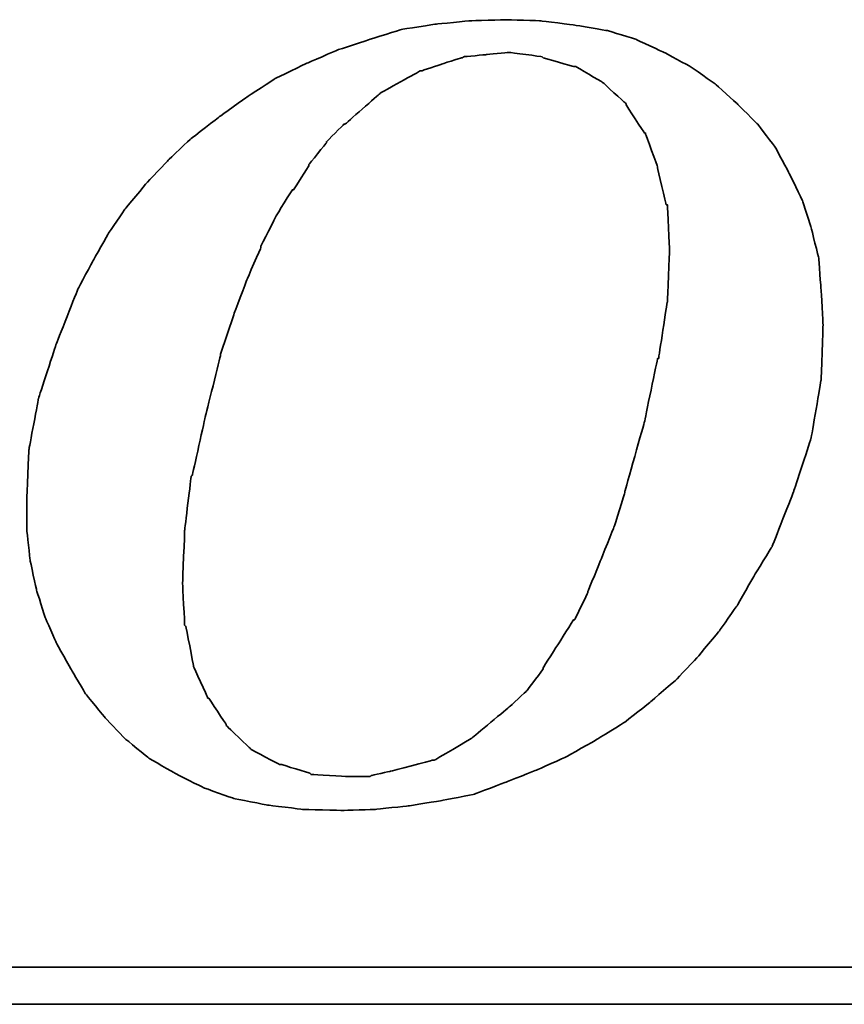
# Model space of a CAD drawing. Extents: x 473 to 1084, y -122 to 208.
# Tile 45 of 50: x 1033.38 to 1035.74, y -66.79 to -63.98. Entities that reach past the tile are written whole.
import ezdxf

# ---------------------------------------------------------------- set-up
doc = ezdxf.new("R2010")
doc.units = 0
doc.header["$MEASUREMENT"] = 0
doc.layers.add('DIM', color=4, linetype='CONTINUOUS')
doc.layers.add('layer 1', color=7, linetype='CONTINUOUS')

# ---------------------------------------------------------------- blocks, each defined once
blk = doc.blocks.new('TBI MOTION logo(完整正式版)')
at = {"layer": 'layer 1', "color": 22, "lineweight": 35}
for points, knots in [([(35.79625, -6.98375), (35.79625, -6.98375), (36.23125, -7.43875), (36.23125, -7.43875), (36.23125, -7.43875), (36.23125, -7.43875), (36.75625, -7.87125), (36.75625, -7.87125), (36.75625, -7.87125), (36.75625, -7.87125), (37.33125, -8.20375), (37.33125, -8.20375), (37.33125, -8.20375), (37.33125, -8.20375), (37.95625, -8.51875), (37.95625, -8.51875), (37.95625, -8.51875), (37.95625, -8.51875), (38.62625, -8.75875), (38.62625, -8.75875), (38.62625, -8.75875), (38.62625, -8.75875), (39.37125, -8.90375), (39.37125, -8.90375), (39.37125, -8.90375), (39.37125, -8.90375), (40.14125, -8.99875), (40.14125, -8.99875), (40.14125, -8.99875), (40.14125, -8.99875), (41.02625, -9.02375), (41.02625, -9.02375), (41.02625, -9.02375), (41.02625, -9.02375), (41.74625, -8.99875), (41.74625, -8.99875), (41.74625, -8.99875), (41.74625, -8.99875), (42.46625, -8.92375), (42.46625, -8.92375), (42.46625, -8.92375), (42.46625, -8.92375), (43.21125, -8.80625), (43.21125, -8.80625), (43.21125, -8.80625), (43.21125, -8.80625), (43.93125, -8.66375), (43.93125, -8.66375), (43.93125, -8.66375), (43.93125, -8.66375), (44.62625, -8.39875), (44.62625, -8.39875), (44.62625, -8.39875), (44.62625, -8.39875), (45.29625, -8.13375), (45.29625, -8.13375), (45.29625, -8.13375), (45.29625, -8.13375), (45.94625, -7.84375), (45.94625, -7.84375), (45.94625, -7.84375), (45.94625, -7.84375), (46.61625, -7.46375), (46.61625, -7.46375), (46.61625, -7.46375), (46.61625, -7.46375), (47.24125, -7.07875), (47.24125, -7.07875), (47.24125, -7.07875), (47.24125, -7.07875), (47.81625, -6.62375), (47.81625, -6.62375), (47.81625, -6.62375), (47.81625, -6.62375), (48.36875, -6.14375), (48.36875, -6.14375), (48.36875, -6.14375), (48.36875, -6.14375), (48.84625, -5.64125), (48.84625, -5.64125), (48.84625, -5.64125), (48.84625, -5.64125), (49.32625, -5.06375), (49.32625, -5.06375), (49.32625, -5.06375), (49.32625, -5.06375), (49.71125, -4.51374), (49.71125, -4.51374), (49.71125, -4.51374), (49.71125, -4.51374), (50.09625, -3.83874), (50.09625, -3.83874), (50.09625, -3.83874), (50.09625, -3.83874), (50.48125, -3.21374), (50.48125, -3.21374), (50.48125, -3.21374), (50.48125, -3.21374), (50.96125, -1.99125), (50.96125, -1.99125), (50.96125, -1.99125), (50.96125, -1.99125), (51.34375, -0.81875), (51.34375, -0.81875), (51.34375, -0.81875), (51.34375, -0.81875), (51.56125, 0.45624), (51.56125, 0.45624), (51.56125, 0.45624), (51.56125, 0.45624), (51.60625, 1.67624), (51.60625, 1.67624), (51.60625, 1.67624), (51.60625, 1.67624), (51.56125, 2.44625), (51.56125, 2.44625), (51.56125, 2.44625), (51.56125, 2.44625), (51.51125, 3.14125), (51.51125, 3.14125), (51.51125, 3.14125), (51.51125, 3.14125), (51.34375, 3.81125), (51.34375, 3.81125), (51.34375, 3.81125), (51.34375, 3.81125), (51.15125, 4.41125), (51.15125, 4.41125), (51.15125, 4.41125), (51.15125, 4.41125), (50.86125, 5.01125), (50.86125, 5.01125), (50.86125, 5.01125), (50.86125, 5.01125), (50.55125, 5.58875), (50.55125, 5.58875), (50.55125, 5.58875), (50.55125, 5.58875), (50.16625, 6.09125), (50.16625, 6.09125), (50.16625, 6.09125), (50.16625, 6.09125), (49.71125, 6.54875), (49.71125, 6.54875), (49.71125, 6.54875), (49.71125, 6.54875), (49.23125, 6.98125), (49.23125, 6.98125), (49.23125, 6.98125), (49.23125, 6.98125), (48.67875, 7.36625), (48.67875, 7.36625), (48.67875, 7.36625), (48.67875, 7.36625), (48.10375, 7.67625), (48.10375, 7.67625), (48.10375, 7.67625), (48.10375, 7.67625), (47.48125, 7.96375), (47.48125, 7.96375), (47.48125, 7.96375), (47.48125, 7.96375), (46.85625, 8.15625), (46.85625, 8.15625), (46.85625, 8.15625), (46.85625, 8.15625), (46.13625, 8.27624), (46.13625, 8.27624), (46.13625, 8.27624), (46.13625, 8.27624), (45.39125, 8.37125), (45.39125, 8.37125), (45.39125, 8.37125), (45.39125, 8.37125), (44.62625, 8.39624), (44.62625, 8.39624), (44.62625, 8.39624), (44.62625, 8.39624), (43.83625, 8.37125), (43.83625, 8.37125), (43.83625, 8.37125), (43.83625, 8.37125), (43.09125, 8.30125), (43.09125, 8.30125), (43.09125, 8.30125), (43.09125, 8.30125), (42.32125, 8.18125), (42.32125, 8.18125), (42.32125, 8.18125), (42.32125, 8.18125), (41.62875, 7.96375), (41.62875, 7.96375), (41.62875, 7.96375), (41.62875, 7.96375), (40.90625, 7.72625), (40.90625, 7.72625), (40.90625, 7.72625), (40.90625, 7.72625), (40.23624, 7.43625), (40.23624, 7.43625), (40.23624, 7.43625), (40.23624, 7.43625), (39.54124, 7.10125), (39.54124, 7.10125), (39.54124, 7.10125), (39.54124, 7.10125), (38.91625, 6.69125), (38.91625, 6.69125), (38.91625, 6.69125), (38.91625, 6.69125), (38.31625, 6.26125), (38.31625, 6.26125), (38.31625, 6.26125), (38.31625, 6.26125), (37.69125, 5.78125), (37.69125, 5.78125), (37.69125, 5.78125), (37.69125, 5.78125), (37.18625, 5.30125), (37.18625, 5.30125), (37.18625, 5.30125), (37.18625, 5.30125), (36.70625, 4.79624), (36.70625, 4.79624), (36.70625, 4.79624), (36.70625, 4.79624), (36.23125, 4.22125), (36.23125, 4.22125), (36.23125, 4.22125), (36.23125, 4.22125), (35.87124, 3.69375), (35.87124, 3.69375), (35.87124, 3.69375), (35.87124, 3.69375), (35.53125, 3.09125), (35.53125, 3.09125), (35.53125, 3.09125), (35.53125, 3.09125), (35.19875, 2.47125), (35.19875, 2.47125), (35.19875, 2.47125), (35.19875, 2.47125), (34.71625, 1.24625), (34.71625, 1.24625), (34.71625, 1.24625), (34.71625, 1.24625), (34.33125, 0.06874), (34.33125, 0.06874), (34.33125, 0.06874), (34.33125, 0.06874), (34.11625, -1.07875), (34.11625, -1.07875), (34.11625, -1.07875), (34.11625, -1.07875), (34.07125, -2.15875), (34.07125, -2.15875), (34.07125, -2.15875), (34.07125, -2.15875), (34.07125, -2.85375), (34.07125, -2.85375), (34.07125, -2.85375), (34.07125, -2.85375), (34.14125, -3.50375), (34.14125, -3.50375), (34.14125, -3.50375), (34.14125, -3.50375), (34.28625, -4.17375), (34.28625, -4.17375), (34.28625, -4.17375), (34.28625, -4.17375), (34.47625, -4.77624), (34.47625, -4.77624), (34.47625, -4.77624), (34.47625, -4.77624), (34.71625, -5.32625), (34.71625, -5.32625), (34.71625, -5.32625), (34.71625, -5.32625), (35.05375, -5.92875), (35.05375, -5.92875), (35.05375, -5.92875), (35.05375, -5.92875), (35.36375, -6.45375), (35.36375, -6.45375), (35.36375, -6.45375), (35.36375, -6.45375), (35.79625, -6.98375), (35.79625, -6.98375)], [0, 0, 0, 0, 0.01388889, 0.01388889, 0.01388889, 0.0138889, 0.02777778, 0.02777778, 0.02777778, 0.02777779, 0.04166667, 0.04166667, 0.04166667, 0.04166668, 0.05555556, 0.05555556, 0.05555556, 0.05555557, 0.06944444, 0.06944444, 0.06944444, 0.06944445, 0.08333333, 0.08333333, 0.08333333, 0.08333334, 0.09722222, 0.09722222, 0.09722222, 0.09722223, 0.11111111, 0.11111111, 0.11111111, 0.11111112, 0.125, 0.125, 0.125, 0.12500001, 0.13888889, 0.13888889, 0.13888889, 0.1388889, 0.15277778, 0.15277778, 0.15277778, 0.15277779, 0.16666667, 0.16666667, 0.16666667, 0.16666668, 0.18055556, 0.18055556, 0.18055556, 0.18055557, 0.19444444, 0.19444444, 0.19444444, 0.19444445, 0.20833333, 0.20833333, 0.20833333, 0.20833334, 0.22222222, 0.22222222, 0.22222222, 0.22222223, 0.23611111, 0.23611111, 0.23611111, 0.23611112, 0.25, 0.25, 0.25, 0.25000001, 0.26388889, 0.26388889, 0.26388889, 0.2638889, 0.27777778, 0.27777778, 0.27777778, 0.27777779, 0.29166667, 0.29166667, 0.29166667, 0.29166668, 0.30555556, 0.30555556, 0.30555556, 0.30555557, 0.31944444, 0.31944444, 0.31944444, 0.31944445, 0.33333333, 0.33333333, 0.33333333, 0.33333334, 0.34722222, 0.34722222, 0.34722222, 0.34722223, 0.36111111, 0.36111111, 0.36111111, 0.36111112, 0.375, 0.375, 0.375, 0.37500001, 0.38888889, 0.38888889, 0.38888889, 0.3888889, 0.40277778, 0.40277778, 0.40277778, 0.40277779, 0.41666667, 0.41666667, 0.41666667, 0.41666668, 0.43055556, 0.43055556, 0.43055556, 0.43055557, 0.44444444, 0.44444444, 0.44444444, 0.44444445, 0.45833333, 0.45833333, 0.45833333, 0.45833334, 0.47222222, 0.47222222, 0.47222222, 0.47222223, 0.48611111, 0.48611111, 0.48611111, 0.48611112, 0.5, 0.5, 0.5, 0.50000001, 0.51388889, 0.51388889, 0.51388889, 0.5138889, 0.52777778, 0.52777778, 0.52777778, 0.52777779, 0.54166667, 0.54166667, 0.54166667, 0.54166668, 0.55555556, 0.55555556, 0.55555556, 0.55555557, 0.56944444, 0.56944444, 0.56944444, 0.56944445, 0.58333333, 0.58333333, 0.58333333, 0.58333334, 0.59722222, 0.59722222, 0.59722222, 0.59722223, 0.61111111, 0.61111111, 0.61111111, 0.61111112, 0.625, 0.625, 0.625, 0.62500001, 0.63888889, 0.63888889, 0.63888889, 0.6388889, 0.65277778, 0.65277778, 0.65277778, 0.65277779, 0.66666667, 0.66666667, 0.66666667, 0.66666668, 0.68055556, 0.68055556, 0.68055556, 0.68055557, 0.69444444, 0.69444444, 0.69444444, 0.69444445, 0.70833333, 0.70833333, 0.70833333, 0.70833334, 0.72222222, 0.72222222, 0.72222222, 0.72222223, 0.73611111, 0.73611111, 0.73611111, 0.73611112, 0.75, 0.75, 0.75, 0.75000001, 0.76388889, 0.76388889, 0.76388889, 0.7638889, 0.77777778, 0.77777778, 0.77777778, 0.77777779, 0.79166667, 0.79166667, 0.79166667, 0.79166668, 0.80555556, 0.80555556, 0.80555556, 0.80555557, 0.81944444, 0.81944444, 0.81944444, 0.81944445, 0.83333333, 0.83333333, 0.83333333, 0.83333334, 0.84722222, 0.84722222, 0.84722222, 0.84722223, 0.86111111, 0.86111111, 0.86111111, 0.86111112, 0.875, 0.875, 0.875, 0.87500001, 0.88888889, 0.88888889, 0.88888889, 0.8888889, 0.90277778, 0.90277778, 0.90277778, 0.90277779, 0.91666667, 0.91666667, 0.91666667, 0.91666668, 0.93055556, 0.93055556, 0.93055556, 0.93055557, 0.94444444, 0.94444444, 0.94444444, 0.94444445, 0.95833333, 0.95833333, 0.95833333, 0.95833334, 0.97222222, 0.97222222, 0.97222222, 0.97222223, 0.98611111, 0.98611111, 0.98611111, 0.98611112, 1, 1, 1, 1]), ([(38.33875, 1.03124), (38.33875, 1.03124), (38.62625, 1.89625), (38.62625, 1.89625), (38.62625, 1.89625), (38.62625, 1.89625), (38.91625, 2.66375), (38.91625, 2.66375), (38.91625, 2.66375), (38.91625, 2.66375), (39.22625, 3.38125), (39.22625, 3.38125), (39.22625, 3.38125), (39.22625, 3.38125), (39.22625, 3.40624), (39.22625, 3.40624), (39.22625, 3.40624), (39.22625, 3.40624), (39.56124, 4.07624), (39.56124, 4.07624), (39.56124, 4.07624), (39.56124, 4.07624), (39.92125, 4.65125), (39.92125, 4.65125), (39.92125, 4.65125), (39.92125, 4.65125), (39.94625, 4.65125), (39.94625, 4.65125), (39.94625, 4.65125), (39.94625, 4.65125), (40.28125, 5.17875), (40.28125, 5.17875), (40.28125, 5.17875), (40.28125, 5.17875), (40.28125, 5.20375), (40.28125, 5.20375), (40.28125, 5.20375), (40.28125, 5.20375), (40.66875, 5.68625), (40.66875, 5.68625), (40.66875, 5.68625), (40.66875, 5.68625), (40.66875, 5.70625), (40.66875, 5.70625), (40.66875, 5.70625), (40.66875, 5.70625), (41.05124, 6.09125), (41.05124, 6.09125), (41.05124, 6.09125), (41.05124, 6.09125), (41.07625, 6.09125), (41.07625, 6.09125), (41.07625, 6.09125), (41.07625, 6.09125), (41.84125, 6.76625), (41.84125, 6.76625), (41.84125, 6.76625), (41.84125, 6.76625), (41.86625, 6.78625), (41.86625, 6.78625), (41.86625, 6.78625), (41.86625, 6.78625), (42.73125, 7.26624), (42.73125, 7.26624), (42.73125, 7.26624), (42.73125, 7.26624), (42.75625, 7.26624), (42.75625, 7.26624), (42.75625, 7.26624), (42.75625, 7.26624), (43.18625, 7.41125), (43.18625, 7.41125), (43.18625, 7.41125), (43.18625, 7.41125), (43.64125, 7.55625), (43.64125, 7.55625), (43.64125, 7.55625), (43.64125, 7.55625), (43.66625, 7.55625), (43.66625, 7.55625), (43.66625, 7.55625), (43.66625, 7.55625), (43.69125, 7.58124), (43.69125, 7.58124), (43.69125, 7.58124), (43.69125, 7.58124), (44.19125, 7.62625), (44.19125, 7.62625), (44.19125, 7.62625), (44.19125, 7.62625), (44.67125, 7.67625), (44.67125, 7.67625), (44.67125, 7.67625), (44.67125, 7.67625), (44.69625, 7.67625), (44.69625, 7.67625), (44.69625, 7.67625), (44.69625, 7.67625), (45.41875, 7.58124), (45.41875, 7.58124), (45.41875, 7.58124), (45.41875, 7.58124), (45.44125, 7.55625), (45.44125, 7.55625), (45.44125, 7.55625), (45.44125, 7.55625), (46.11125, 7.36625), (46.11125, 7.36625), (46.11125, 7.36625), (46.11125, 7.36625), (46.13625, 7.36625), (46.13625, 7.36625), (46.13625, 7.36625), (46.13625, 7.36625), (46.15875, 7.36625), (46.15875, 7.36625), (46.15875, 7.36625), (46.15875, 7.36625), (46.73625, 7.02624), (46.73625, 7.02624), (46.73625, 7.02624), (46.73625, 7.02624), (46.76125, 7.00624), (46.76125, 7.00624), (46.76125, 7.00624), (46.76125, 7.00624), (47.24125, 6.57124), (47.24125, 6.57124), (47.24125, 6.57124), (47.24125, 6.57124), (47.26625, 6.54875), (47.26625, 6.54875), (47.26625, 6.54875), (47.26625, 6.54875), (47.26625, 6.52375), (47.26625, 6.52375), (47.26625, 6.52375), (47.26625, 6.52375), (47.67375, 5.89875), (47.67375, 5.89875), (47.67375, 5.89875), (47.67375, 5.89875), (47.69625, 5.89875), (47.69625, 5.89875), (47.69625, 5.89875), (47.69625, 5.89875), (47.69625, 5.87625), (47.69625, 5.87625), (47.69625, 5.87625), (47.69625, 5.87625), (47.96125, 5.15625), (47.96125, 5.15625), (47.96125, 5.15625), (47.96125, 5.15625), (47.96125, 5.13125), (47.96125, 5.13125), (47.96125, 5.13125), (47.96125, 5.13125), (48.15125, 4.31875), (48.15125, 4.31875), (48.15125, 4.31875), (48.15125, 4.31875), (48.17625, 4.31875), (48.17625, 4.31875), (48.17625, 4.31875), (48.17625, 4.31875), (48.17625, 4.29125), (48.17625, 4.29125), (48.17625, 4.29125), (48.17625, 4.29125), (48.22625, 3.33125), (48.22625, 3.33125), (48.22625, 3.33125), (48.22625, 3.33125), (48.22625, 3.30875), (48.22625, 3.30875), (48.22625, 3.30875), (48.22625, 3.30875), (48.17625, 2.20624), (48.17625, 2.20624), (48.17625, 2.20624), (48.17625, 2.20624), (48.17625, 2.18124), (48.17625, 2.18124), (48.17625, 2.18124), (48.17625, 2.18124), (47.98375, 0.93624), (47.98375, 0.93624), (47.98375, 0.93624), (47.98375, 0.93624), (47.96125, 0.93624), (47.96125, 0.93624), (47.96125, 0.93624), (47.96125, 0.93624), (47.67375, -0.45874), (47.67375, -0.45874), (47.67375, -0.45874), (47.67375, -0.45874), (47.24125, -1.99125), (47.24125, -1.99125), (47.24125, -1.99125), (47.24125, -1.99125), (47.24125, -2.01874), (47.24125, -2.01874), (47.24125, -2.01874), (47.24125, -2.01874), (47.00125, -2.78375), (47.00125, -2.78375), (47.00125, -2.78375), (47.00125, -2.78375), (46.71125, -3.50375), (46.71125, -3.50375), (46.71125, -3.50375), (46.71125, -3.50375), (46.42625, -4.19875), (46.42625, -4.19875), (46.42625, -4.19875), (46.42625, -4.19875), (46.42625, -4.22375), (46.42625, -4.22375), (46.42625, -4.22375), (46.42625, -4.22375), (46.13625, -4.82374), (46.13625, -4.82374), (46.13625, -4.82374), (46.13625, -4.82374), (46.11125, -4.82374), (46.11125, -4.82374), (46.11125, -4.82374), (46.11125, -4.82374), (45.77625, -5.35125), (45.77625, -5.35125), (45.77625, -5.35125), (45.77625, -5.35125), (45.44125, -5.87875), (45.44125, -5.87875), (45.44125, -5.87875), (45.44125, -5.87875), (45.44125, -5.90375), (45.44125, -5.90375), (45.44125, -5.90375), (45.44125, -5.90375), (45.10625, -6.35875), (45.10625, -6.35875), (45.10625, -6.35875), (45.10625, -6.35875), (45.08125, -6.38375), (45.08125, -6.38375), (45.08125, -6.38375), (45.08125, -6.38375), (44.69625, -6.74375), (44.69625, -6.74375), (44.69625, -6.74375), (44.69625, -6.74375), (43.88375, -7.41625), (43.88375, -7.41625), (43.88375, -7.41625), (43.88375, -7.41625), (43.85625, -7.43875), (43.85625, -7.43875), (43.85625, -7.43875), (43.85625, -7.43875), (43.04125, -7.91875), (43.04125, -7.91875), (43.04125, -7.91875), (43.04125, -7.91875), (43.01625, -7.91875), (43.01625, -7.91875), (43.01625, -7.91875), (43.01625, -7.91875), (42.99625, -7.91875), (42.99625, -7.91875), (42.99625, -7.91875), (42.99625, -7.91875), (42.08125, -8.15875), (42.08125, -8.15875), (42.08125, -8.15875), (42.08125, -8.15875), (41.65125, -8.25625), (41.65125, -8.25625), (41.65125, -8.25625), (41.65125, -8.25625), (41.62875, -8.27875), (41.62875, -8.27875), (41.62875, -8.27875), (41.62875, -8.27875), (41.60125, -8.27875), (41.60125, -8.27875), (41.60125, -8.27875), (41.60125, -8.27875), (41.12125, -8.27875), (41.12125, -8.27875), (41.12125, -8.27875), (41.12125, -8.27875), (40.35624, -8.23125), (40.35624, -8.23125), (40.35624, -8.23125), (40.35624, -8.23125), (40.33125, -8.23125), (40.33125, -8.23125), (40.33125, -8.23125), (40.33125, -8.23125), (40.30625, -8.20375), (40.30625, -8.20375), (40.30625, -8.20375), (40.30625, -8.20375), (39.68375, -8.01375), (39.68375, -8.01375), (39.68375, -8.01375), (39.68375, -8.01375), (39.66124, -8.01375), (39.66124, -8.01375), (39.66124, -8.01375), (39.66124, -8.01375), (39.63625, -8.01375), (39.63625, -8.01375), (39.63625, -8.01375), (39.63625, -8.01375), (39.01125, -7.67875), (39.01125, -7.67875), (39.01125, -7.67875), (39.01125, -7.67875), (38.98875, -7.65375), (38.98875, -7.65375), (38.98875, -7.65375), (38.98875, -7.65375), (38.48625, -7.17375), (38.48625, -7.17375), (38.48625, -7.17375), (38.48625, -7.17375), (38.45875, -7.14875), (38.45875, -7.14875), (38.45875, -7.14875), (38.45875, -7.14875), (38.45875, -7.12875), (38.45875, -7.12875), (38.45875, -7.12875), (38.45875, -7.12875), (38.07625, -6.54875), (38.07625, -6.54875), (38.07625, -6.54875), (38.07625, -6.54875), (38.05125, -6.54875), (38.05125, -6.54875), (38.05125, -6.54875), (38.05125, -6.54875), (38.05125, -6.52875), (38.05125, -6.52875), (38.05125, -6.52875), (38.05125, -6.52875), (37.74125, -5.85375), (37.74125, -5.85375), (37.74125, -5.85375), (37.74125, -5.85375), (37.74125, -5.82875), (37.74125, -5.82875), (37.74125, -5.82875), (37.74125, -5.82875), (37.57375, -4.96875), (37.57375, -4.96875), (37.57375, -4.96875), (37.57375, -4.96875), (37.54625, -4.94375), (37.54625, -4.94375), (37.54625, -4.94375), (37.54625, -4.94375), (37.50125, -4.03375), (37.50125, -4.03375), (37.50125, -4.03375), (37.50125, -4.03375), (37.50125, -4.00875), (37.50125, -4.00875), (37.50125, -4.00875), (37.50125, -4.00875), (37.54625, -2.85375), (37.54625, -2.85375), (37.54625, -2.85375), (37.54625, -2.85375), (37.69125, -1.65875), (37.69125, -1.65875), (37.69125, -1.65875), (37.69125, -1.65875), (37.71624, -1.63375), (37.71624, -1.63375), (37.71624, -1.63375), (37.71624, -1.63375), (38.00375, -0.33875), (38.00375, -0.33875), (38.00375, -0.33875), (38.00375, -0.33875), (38.33875, 1.00624), (38.33875, 1.00624), (38.33875, 1.00624), (38.33875, 1.00624), (38.33875, 1.03124), (38.33875, 1.03124)], [0, 0, 0, 0, 0.01010101, 0.01010101, 0.01010101, 0.01010102, 0.02020202, 0.02020202, 0.02020202, 0.02020203, 0.03030303, 0.03030303, 0.03030303, 0.03030304, 0.04040404, 0.04040404, 0.04040404, 0.04040405, 0.05050505, 0.05050505, 0.05050505, 0.05050506, 0.06060606, 0.06060606, 0.06060606, 0.06060607, 0.07070707, 0.07070707, 0.07070707, 0.07070708, 0.08080808, 0.08080808, 0.08080808, 0.08080809, 0.09090909, 0.09090909, 0.09090909, 0.0909091, 0.1010101, 0.1010101, 0.1010101, 0.10101011, 0.11111111, 0.11111111, 0.11111111, 0.11111112, 0.12121212, 0.12121212, 0.12121212, 0.12121213, 0.13131313, 0.13131313, 0.13131313, 0.13131314, 0.14141414, 0.14141414, 0.14141414, 0.14141415, 0.15151515, 0.15151515, 0.15151515, 0.15151516, 0.16161616, 0.16161616, 0.16161616, 0.16161617, 0.17171717, 0.17171717, 0.17171717, 0.17171718, 0.18181818, 0.18181818, 0.18181818, 0.18181819, 0.19191919, 0.19191919, 0.19191919, 0.1919192, 0.2020202, 0.2020202, 0.2020202, 0.20202021, 0.21212121, 0.21212121, 0.21212121, 0.21212122, 0.22222222, 0.22222222, 0.22222222, 0.22222223, 0.23232323, 0.23232323, 0.23232323, 0.23232324, 0.24242424, 0.24242424, 0.24242424, 0.24242425, 0.25252525, 0.25252525, 0.25252525, 0.25252526, 0.26262626, 0.26262626, 0.26262626, 0.26262627, 0.27272727, 0.27272727, 0.27272727, 0.27272728, 0.28282828, 0.28282828, 0.28282828, 0.28282829, 0.29292929, 0.29292929, 0.29292929, 0.2929293, 0.3030303, 0.3030303, 0.3030303, 0.30303031, 0.31313131, 0.31313131, 0.31313131, 0.31313132, 0.32323232, 0.32323232, 0.32323232, 0.32323233, 0.33333333, 0.33333333, 0.33333333, 0.33333334, 0.34343434, 0.34343434, 0.34343434, 0.34343435, 0.35353535, 0.35353535, 0.35353535, 0.35353536, 0.36363636, 0.36363636, 0.36363636, 0.36363637, 0.37373737, 0.37373737, 0.37373737, 0.37373738, 0.38383838, 0.38383838, 0.38383838, 0.38383839, 0.39393939, 0.39393939, 0.39393939, 0.3939394, 0.4040404, 0.4040404, 0.4040404, 0.40404041, 0.41414141, 0.41414141, 0.41414141, 0.41414142, 0.42424242, 0.42424242, 0.42424242, 0.42424243, 0.43434343, 0.43434343, 0.43434343, 0.43434344, 0.44444444, 0.44444444, 0.44444444, 0.44444445, 0.45454545, 0.45454545, 0.45454545, 0.45454546, 0.46464646, 0.46464646, 0.46464646, 0.46464647, 0.47474747, 0.47474747, 0.47474747, 0.47474748, 0.48484848, 0.48484848, 0.48484848, 0.48484849, 0.49494949, 0.49494949, 0.49494949, 0.4949495, 0.50505051, 0.50505051, 0.50505051, 0.50505052, 0.51515152, 0.51515152, 0.51515152, 0.51515153, 0.52525253, 0.52525253, 0.52525253, 0.52525254, 0.53535354, 0.53535354, 0.53535354, 0.53535355, 0.54545455, 0.54545455, 0.54545455, 0.54545456, 0.55555556, 0.55555556, 0.55555556, 0.55555557, 0.56565657, 0.56565657, 0.56565657, 0.56565658, 0.57575758, 0.57575758, 0.57575758, 0.57575759, 0.58585859, 0.58585859, 0.58585859, 0.5858586, 0.5959596, 0.5959596, 0.5959596, 0.59595961, 0.60606061, 0.60606061, 0.60606061, 0.60606062, 0.61616162, 0.61616162, 0.61616162, 0.61616163, 0.62626263, 0.62626263, 0.62626263, 0.62626264, 0.63636364, 0.63636364, 0.63636364, 0.63636365, 0.64646465, 0.64646465, 0.64646465, 0.64646466, 0.65656566, 0.65656566, 0.65656566, 0.65656567, 0.66666667, 0.66666667, 0.66666667, 0.66666668, 0.67676768, 0.67676768, 0.67676768, 0.67676769, 0.68686869, 0.68686869, 0.68686869, 0.6868687, 0.6969697, 0.6969697, 0.6969697, 0.69696971, 0.70707071, 0.70707071, 0.70707071, 0.70707072, 0.71717172, 0.71717172, 0.71717172, 0.71717173, 0.72727273, 0.72727273, 0.72727273, 0.72727274, 0.73737374, 0.73737374, 0.73737374, 0.73737375, 0.74747475, 0.74747475, 0.74747475, 0.74747476, 0.75757576, 0.75757576, 0.75757576, 0.75757577, 0.76767677, 0.76767677, 0.76767677, 0.76767678, 0.77777778, 0.77777778, 0.77777778, 0.77777779, 0.78787879, 0.78787879, 0.78787879, 0.7878788, 0.7979798, 0.7979798, 0.7979798, 0.79797981, 0.80808081, 0.80808081, 0.80808081, 0.80808082, 0.81818182, 0.81818182, 0.81818182, 0.81818183, 0.82828283, 0.82828283, 0.82828283, 0.82828284, 0.83838384, 0.83838384, 0.83838384, 0.83838385, 0.84848485, 0.84848485, 0.84848485, 0.84848486, 0.85858586, 0.85858586, 0.85858586, 0.85858587, 0.86868687, 0.86868687, 0.86868687, 0.86868688, 0.87878788, 0.87878788, 0.87878788, 0.87878789, 0.88888889, 0.88888889, 0.88888889, 0.8888889, 0.8989899, 0.8989899, 0.8989899, 0.89898991, 0.90909091, 0.90909091, 0.90909091, 0.90909092, 0.91919192, 0.91919192, 0.91919192, 0.91919193, 0.92929293, 0.92929293, 0.92929293, 0.92929294, 0.93939394, 0.93939394, 0.93939394, 0.93939395, 0.94949495, 0.94949495, 0.94949495, 0.94949496, 0.95959596, 0.95959596, 0.95959596, 0.95959597, 0.96969697, 0.96969697, 0.96969697, 0.96969698, 0.97979798, 0.97979798, 0.97979798, 0.97979799, 0.98989899, 0.98989899, 0.98989899, 0.989899, 1, 1, 1, 1]), ([(75.90875, -9.47875), (75.90875, -9.47875), (75.90875, -12.28625), (75.90875, -12.28625), (75.90875, -12.28625), (75.90875, -12.28625), (75.90875, -12.47875), (75.90875, -12.47875), (75.90875, -12.47875), (75.90875, -12.47875), (75.71625, -12.47875), (75.71625, -12.47875), (75.71625, -12.47875), (75.71625, -12.47875), (-88.32875, -12.47875), (-88.32875, -12.47875), (-88.32875, -12.47875), (-88.32875, -12.47875), (-88.32875, -13.29375), (-88.32875, -13.29375), (-88.32875, -13.29375), (-88.32875, -13.29375), (82.89125, -13.29375), (82.89125, -13.29375), (82.89125, -13.29375), (82.89125, -13.29375), (75.90875, -9.47875), (75.90875, -9.47875)], [0, 0, 0, 0, 0.14285714, 0.14285714, 0.14285714, 0.14285715, 0.28571429, 0.28571429, 0.28571429, 0.2857143, 0.42857143, 0.42857143, 0.42857143, 0.42857144, 0.57142857, 0.57142857, 0.57142857, 0.57142858, 0.71428571, 0.71428571, 0.71428571, 0.71428572, 0.85714286, 0.85714286, 0.85714286, 0.85714287, 1, 1, 1, 1])]:
    blk.add_open_spline(points, degree=3, knots=knots, dxfattribs=at)

msp = doc.modelspace()

# ---------------------------------------------------------------- block references
at = {"layer": 'DIM', "xscale": 0.1295999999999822, "yscale": 0.1295999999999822, "zscale": 0.1295999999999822}
msp.add_blockref('TBI MOTION logo(完整正式版)', (1028.9871, -65.0669), dxfattribs=at)

doc.saveas('drawing.dxf')
